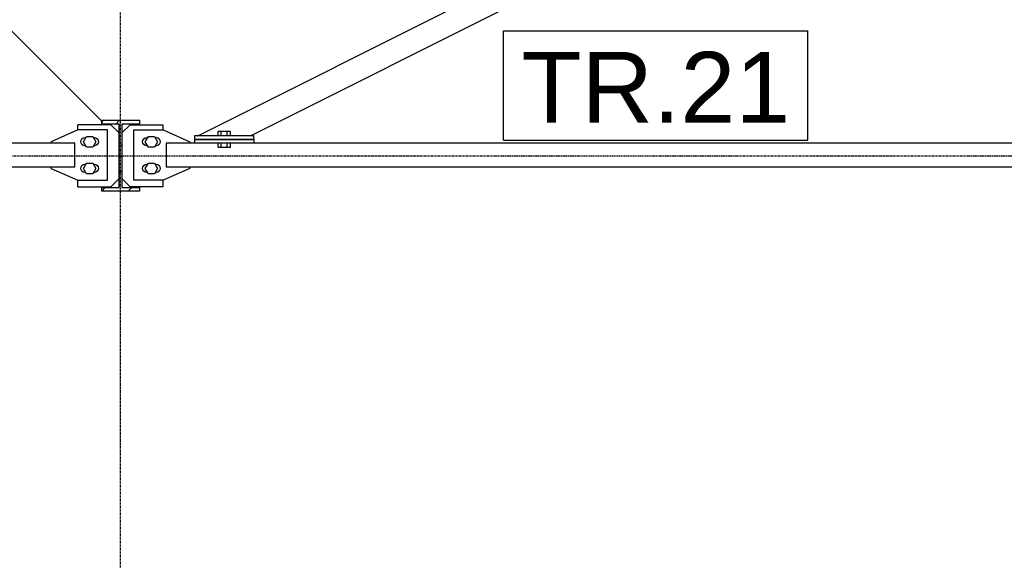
# Model space of a CAD drawing. Header units: millimetres. Extents: x -288865 to 11255, y 102926 to 380857.
# Tile 138 of 142: x -151419 to -149756, y 360578 to 361492. Entities that reach past the tile are written whole.
import ezdxf

# ---------------------------------------------------------------- set-up
doc = ezdxf.new("R2010")
doc.units = ezdxf.units.MM
doc.header["$MEASUREMENT"] = 0
doc.set_wipeout_variables(frame=1)
doc.linetypes.add('DXK_LINE_DOT3', pattern=[5.918699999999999, 2.979, -0.9799, 0.9799, -0.9799])
for name, color, linetype in [('TS_INNE_OBIEKTY', 7, 'Continuous'), ('TS_LINIE_WIDOCZNE', 7, 'Continuous'), ('TS_OPISY', 7, 'Continuous'), ('TS_OPISY_LINIE', 7, 'Continuous'), ('TS_OPISY_RAMKA', 7, 'Continuous'), ('TS_WYPELNIENIE', 7, 'Continuous')]:
    doc.layers.add(name, color=color, linetype=linetype)
doc.styles.add('ARIAL', font='arial.ttf')

# ---------------------------------------------------------------- blocks, each defined once
blk = doc.blocks.new('Part-66156026-1355 - 1303')
at = {"layer": 'TS_LINIE_WIDOCZNE', "color": 1, "linetype": 'Continuous'}
for p, q in [((45712.20000004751, 3249.663771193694), (45726.0499999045, 3263.51377105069)), ((45726.0499999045, 3263.51377105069), (45782.0499999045, 3263.51377105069)), ((45782.0499999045, 3254.763797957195), (45782.0499999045, 3263.51377105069)), ((45726.0499999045, 3158.51605986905), (45712.20000004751, 3172.366059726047)), ((45782.0499999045, 3158.51605986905), (45782.0499999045, 3169.763790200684)), ((45782.0499999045, 3158.51605986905), (45726.0499999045, 3158.51605986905))]:
    blk.add_line(p, q, dxfattribs=at)
blk = doc.blocks.new('Part-66156026-1356 - 1303')
at = {"layer": 'TS_LINIE_WIDOCZNE', "color": 1, "linetype": 'Continuous'}
for p, q in [((45693.6500000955, 3263.513771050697), (45637.6500000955, 3263.513771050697)), ((45637.6500000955, 3254.763797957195), (45637.6500000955, 3263.513771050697)), ((45707.6500000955, 3249.513771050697), (45693.6500000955, 3263.513771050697)), ((45707.6500000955, 3172.516059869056), (45707.6500000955, 3249.513771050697)), ((45637.6500000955, 3158.516059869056), (45637.6500000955, 3169.7637903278)), ((45693.6500000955, 3158.516059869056), (45707.6500000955, 3172.516059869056)), ((45637.6500000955, 3158.516059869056), (45693.6500000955, 3158.516059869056))]:
    blk.add_line(p, q, dxfattribs=at)
blk = doc.blocks.new('Bolt-66156026-1573 - 1303')
at = {"layer": 'TS_INNE_OBIEKTY', "color": 1, "linetype": 'Continuous'}
for p, q in [((45874.65775383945, 3244.563324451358), (45874.65775383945, 3252.063324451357)), ((45895.44236353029, 3252.063324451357), (45874.65775383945, 3252.063324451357)), ((45879.85390611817, 3244.563324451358), (45879.85390611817, 3252.063324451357)), ((45890.24621096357, 3244.563324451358), (45890.24621096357, 3252.063324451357)), ((45895.44236353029, 3244.563324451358), (45895.44236353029, 3252.063324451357)), ((45874.65775383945, 3225.063324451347), (45874.65775383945, 3232.563324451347)), ((45879.85390611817, 3225.063324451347), (45879.85390611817, 3232.563324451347)), ((45890.24621096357, 3225.063324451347), (45890.24621096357, 3232.563324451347)), ((45895.44236353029, 3225.063324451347), (45895.44236353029, 3232.563324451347)), ((45895.44236353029, 3225.063324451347), (45874.65775383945, 3225.063324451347))]:
    blk.add_line(p, q, dxfattribs=at)
blk = doc.blocks.new('Part-66156026-1364 - 1303')
at = {"layer": 'TS_WYPELNIENIE', "linetype": 'Continuous'}
h = blk.add_hatch(dxfattribs=at)
h.set_pattern_fill('', color=256, scale=10, style=0, pattern_type=0)
h.set_pattern_definition([(45, (45678, 3271), (-22.45064030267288, 22.45064030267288), [])])
h.paths.add_polyline_path([(45742, 3271), (45678, 3271), (45678, 3264.699999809), (45707.79999995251, 3264.699999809), (45707.79999995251, 3157.300000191), (45678, 3157.300000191), (45678, 3151), (45742, 3151), (45742, 3157.300000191), (45712.20000004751, 3157.300000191), (45712.20000004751, 3264.699999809), (45742, 3264.699999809)])
at = {"layer": 'TS_INNE_OBIEKTY', "color": 1, "linetype": 'Continuous'}
for p, q in [((45678, 3271), (45742, 3271)), ((45678, 3264.699999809), (45678, 3271)), ((45707.79999995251, 3264.699999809), (45678, 3264.699999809)), ((45707.79999995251, 3157.300000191), (45707.79999995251, 3264.699999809)), ((45742, 3264.699999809), (45712.20000004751, 3264.699999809)), ((45712.20000004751, 3264.699999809), (45712.20000004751, 3157.300000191)), ((45742, 3271), (45742, 3264.699999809)), ((45678, 3151), (45678, 3157.300000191)), ((45678, 3157.300000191), (45707.79999995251, 3157.300000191)), ((45742, 3151), (45678, 3151)), ((45712.20000004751, 3157.300000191), (45742, 3157.300000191)), ((45742, 3157.300000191), (45742, 3151))]:
    blk.add_line(p, q, dxfattribs=at)
blk = doc.blocks.new('Part-66156026-1438 - 1303')
at = {"layer": 'TS_LINIE_WIDOCZNE', "color": 1, "linetype": 'Continuous'}
for p, q in [((45732.05000019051, 3254.763797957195), (45782.05000019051, 3254.763797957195)), ((45732.05000019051, 3169.7637903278), (45732.05000019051, 3254.763797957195)), ((45782.05000019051, 3254.763797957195), (45827.05000019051, 3234.763797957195)), ((45827.05000019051, 3232.249156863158), (45827.05000019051, 3234.763797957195)), ((45827.05000019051, 3189.7637903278), (45782.05000019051, 3169.7637903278)), ((45827.05000019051, 3189.7637903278), (45827.05000019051, 3192.249156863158)), ((45782.05000019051, 3169.7637903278), (45732.05000019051, 3169.7637903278))]:
    blk.add_line(p, q, dxfattribs=at)
blk = doc.blocks.new('Part-66156026-1439 - 1303')
at = {"layer": 'TS_LINIE_WIDOCZNE', "color": 1, "linetype": 'Continuous'}
for p, q in [((45637.6500000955, 3254.763797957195), (45592.6500000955, 3234.763797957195)), ((45687.6500000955, 3254.763797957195), (45637.6500000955, 3254.763797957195)), ((45687.6500000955, 3169.7637903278), (45687.6500000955, 3254.763797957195)), ((45592.6500000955, 3232.249156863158), (45592.6500000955, 3234.763797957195)), ((45592.6500000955, 3189.7637903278), (45592.6500000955, 3192.249156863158)), ((45592.6500000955, 3189.7637903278), (45637.6500000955, 3169.7637903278)), ((45637.6500000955, 3169.7637903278), (45687.6500000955, 3169.7637903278))]:
    blk.add_line(p, q, dxfattribs=at)
blk = doc.blocks.new('Part-66156026-1455 - 1303')
at = {"layer": 'TS_LINIE_WIDOCZNE', "color": 1, "linetype": 'Continuous'}
for p, q in [((45935.05005645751, 3238.563324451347), (45835.0500564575, 3238.563324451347)), ((45835.0500564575, 3238.563324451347), (45835.0500564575, 3232.563324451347)), ((45935.05005645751, 3232.563324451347), (45835.0500564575, 3232.563324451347)), ((45935.05005645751, 3238.563324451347), (45935.05005645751, 3232.563324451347))]:
    blk.add_line(p, q, dxfattribs=at)
blk = doc.blocks.new('Part-66156026-1456 - 1303')
at = {"layer": 'TS_LINIE_WIDOCZNE', "color": 1, "linetype": 'Continuous'}
for p, q in [((45935.05005836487, 3244.563324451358), (45835.05005836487, 3244.563324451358)), ((45835.05005836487, 3244.563324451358), (45835.05005836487, 3238.563324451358)), ((45935.05005836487, 3238.563324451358), (45935.05005836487, 3244.563324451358)), ((45835.05005836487, 3238.563324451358), (45935.05005836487, 3238.563324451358))]:
    blk.add_line(p, q, dxfattribs=at)
blk = doc.blocks.new('Part-66156026-1468 - 1303')
at = {"layer": 'TS_LINIE_WIDOCZNE', "color": 1, "linetype": 'Continuous'}
for p, q in [((50038.150000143, 3232.249156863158), (45787.05000019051, 3232.249156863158)), ((45787.05000019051, 3232.249156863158), (45787.05000019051, 3192.249156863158)), ((45787.05000019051, 3192.249156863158), (50038.150000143, 3192.249156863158))]:
    blk.add_line(p, q, dxfattribs=at)
blk = doc.blocks.new('Part-66156026-1469 - 1303')
at = {"layer": 'TS_LINIE_WIDOCZNE', "color": 1, "linetype": 'Continuous'}
for p, q in [((45840.47894941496, 3244.563324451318), (47793.00737915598, 4224.719951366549)), ((45929.63762475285, 3244.563324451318), (47882.16605449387, 4224.719951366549))]:
    blk.add_line(p, q, dxfattribs=at)
blk = doc.blocks.new('Part-66156026-1481 - 1303')
at = {"layer": 'TS_LINIE_WIDOCZNE', "color": 1, "linetype": 'Continuous'}
for p, q in [((45632.650000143, 3232.249156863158), (42187.05000019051, 3232.249156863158)), ((45632.650000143, 3192.249156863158), (45632.650000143, 3232.249156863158)), ((42187.05000019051, 3192.249156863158), (45632.650000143, 3192.249156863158))]:
    blk.add_line(p, q, dxfattribs=at)
blk = doc.blocks.new('Bolt-66156026-1517 - 1303')
at = {"layer": 'TS_INNE_OBIEKTY', "color": 1, "linetype": 'Continuous'}
for p, q in [((45751.65769534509, 3234.7637903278), (45756.8538477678, 3243.7637903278)), ((45756.8538477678, 3243.7637903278), (45767.24615261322, 3243.7637903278)), ((45767.24615261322, 3243.7637903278), (45772.44230503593, 3234.7637903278)), ((45747.05000019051, 3234.7637903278), (45747.58284346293, 3237.442574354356)), ((45747.58284346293, 3232.085006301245), (45747.05000019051, 3234.7637903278)), ((45747.58284346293, 3237.442574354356), (45749.1002527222, 3239.713537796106)), ((45749.1002527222, 3229.814042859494), (45747.58284346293, 3232.085006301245)), ((45749.1002527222, 3239.713537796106), (45751.37121616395, 3241.230947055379)), ((45751.37121616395, 3228.296633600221), (45749.1002527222, 3229.814042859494)), ((45751.37121616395, 3241.230947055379), (45754.05000019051, 3241.7637903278)), ((45754.05000019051, 3227.7637903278), (45751.37121616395, 3228.296633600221)), ((45756.8538477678, 3225.7637903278), (45751.65769534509, 3234.7637903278)), ((45754.05000019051, 3241.7637903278), (45755.69914722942, 3241.7637903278)), ((45755.69914722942, 3227.7637903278), (45754.05000019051, 3227.7637903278)), ((45772.44230503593, 3234.7637903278), (45767.24615261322, 3225.7637903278)), ((45768.40085315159, 3241.7637903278), (45770.05000019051, 3241.7637903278)), ((45768.40085315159, 3227.7637903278), (45770.05000019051, 3227.7637903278)), ((45770.05000019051, 3241.7637903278), (45772.72878421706, 3241.230947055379)), ((45772.72878421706, 3228.296633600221), (45770.05000019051, 3227.7637903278)), ((45772.72878421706, 3241.230947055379), (45774.99974765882, 3239.713537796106)), ((45774.99974765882, 3229.814042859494), (45772.72878421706, 3228.296633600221)), ((45774.99974765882, 3239.713537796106), (45776.51715691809, 3237.442574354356)), ((45776.51715691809, 3232.085006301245), (45774.99974765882, 3229.814042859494)), ((45776.51715691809, 3237.442574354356), (45777.05000019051, 3234.7637903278)), ((45777.05000019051, 3234.7637903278), (45776.51715691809, 3232.085006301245)), ((45767.24615261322, 3225.7637903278), (45756.8538477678, 3225.7637903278)), ((45747.58284346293, 3192.442574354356), (45749.1002527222, 3194.713537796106)), ((45749.1002527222, 3194.713537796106), (45751.37121616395, 3196.230947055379)), ((45751.37121616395, 3196.230947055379), (45754.05000019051, 3196.7637903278)), ((45751.65769534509, 3189.7637903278), (45756.8538477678, 3198.763790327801)), ((45754.05000019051, 3196.7637903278), (45755.69914722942, 3196.7637903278)), ((45756.8538477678, 3198.763790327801), (45767.24615261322, 3198.763790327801)), ((45767.24615261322, 3198.763790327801), (45772.44230503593, 3189.7637903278)), ((45768.40085315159, 3196.7637903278), (45770.05000019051, 3196.7637903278)), ((45770.05000019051, 3196.7637903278), (45772.72878421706, 3196.230947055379)), ((45772.72878421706, 3196.230947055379), (45774.99974765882, 3194.713537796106)), ((45774.99974765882, 3194.713537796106), (45776.51715691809, 3192.442574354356)), ((45747.05000019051, 3189.7637903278), (45747.58284346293, 3192.442574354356)), ((45747.58284346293, 3187.085006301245), (45747.05000019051, 3189.7637903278)), ((45749.1002527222, 3184.814042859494), (45747.58284346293, 3187.085006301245)), ((45751.37121616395, 3183.296633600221), (45749.1002527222, 3184.814042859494)), ((45754.05000019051, 3182.7637903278), (45751.37121616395, 3183.296633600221)), ((45756.8538477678, 3180.7637903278), (45751.65769534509, 3189.7637903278)), ((45755.69914722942, 3182.7637903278), (45754.05000019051, 3182.7637903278)), ((45767.24615261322, 3180.7637903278), (45756.8538477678, 3180.7637903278)), ((45772.44230503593, 3189.7637903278), (45767.24615261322, 3180.7637903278)), ((45768.40085315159, 3182.7637903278), (45770.05000019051, 3182.7637903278)), ((45772.72878421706, 3183.296633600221), (45770.05000019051, 3182.7637903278)), ((45774.99974765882, 3184.814042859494), (45772.72878421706, 3183.296633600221)), ((45776.51715691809, 3187.085006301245), (45774.99974765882, 3184.814042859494)), ((45776.51715691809, 3192.442574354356), (45777.05000019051, 3189.7637903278)), ((45777.05000019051, 3189.7637903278), (45776.51715691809, 3187.085006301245))]:
    blk.add_line(p, q, dxfattribs=at)
blk = doc.blocks.new('Bolt-66156026-1518 - 1303')
at = {"layer": 'TS_INNE_OBIEKTY', "color": 1, "linetype": 'Continuous'}
for p, q in [((45647.25769525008, 3234.7637903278), (45652.45384767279, 3243.7637903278)), ((45652.45384767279, 3243.7637903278), (45662.84615251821, 3243.7637903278)), ((45662.84615251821, 3243.7637903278), (45668.04230494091, 3234.7637903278)), ((45642.6500000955, 3234.7637903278), (45643.18284336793, 3237.442574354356)), ((45643.18284336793, 3232.085006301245), (45642.6500000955, 3234.7637903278)), ((45643.18284336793, 3237.442574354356), (45644.70025262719, 3239.713537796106)), ((45644.70025262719, 3229.814042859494), (45643.18284336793, 3232.085006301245)), ((45644.70025262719, 3239.713537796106), (45646.97121606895, 3241.230947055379)), ((45646.97121606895, 3228.296633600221), (45644.70025262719, 3229.814042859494)), ((45646.97121606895, 3241.230947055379), (45649.6500000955, 3241.7637903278)), ((45649.6500000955, 3227.7637903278), (45646.97121606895, 3228.296633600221)), ((45652.45384767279, 3225.7637903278), (45647.25769525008, 3234.7637903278)), ((45649.6500000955, 3241.7637903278), (45651.29914713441, 3241.7637903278)), ((45651.29914713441, 3227.7637903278), (45649.6500000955, 3227.7637903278)), ((45668.04230494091, 3234.7637903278), (45662.84615251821, 3225.7637903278)), ((45664.00085305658, 3241.7637903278), (45665.6500000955, 3241.7637903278)), ((45664.00085305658, 3227.7637903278), (45665.6500000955, 3227.7637903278)), ((45665.6500000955, 3241.7637903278), (45668.32878412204, 3241.230947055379)), ((45668.32878412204, 3228.296633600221), (45665.6500000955, 3227.7637903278)), ((45668.32878412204, 3241.230947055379), (45670.59974756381, 3239.713537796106)), ((45670.59974756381, 3229.814042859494), (45668.32878412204, 3228.296633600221)), ((45670.59974756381, 3239.713537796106), (45672.11715682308, 3237.442574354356)), ((45672.11715682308, 3232.085006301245), (45670.59974756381, 3229.814042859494)), ((45672.11715682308, 3237.442574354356), (45672.6500000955, 3234.7637903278)), ((45672.6500000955, 3234.7637903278), (45672.11715682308, 3232.085006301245)), ((45662.84615251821, 3225.7637903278), (45652.45384767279, 3225.7637903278)), ((45643.18284336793, 3192.442574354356), (45644.70025262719, 3194.713537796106)), ((45644.70025262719, 3194.713537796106), (45646.97121606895, 3196.230947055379)), ((45646.97121606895, 3196.230947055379), (45649.6500000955, 3196.7637903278)), ((45647.25769525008, 3189.7637903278), (45652.45384767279, 3198.763790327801)), ((45649.6500000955, 3196.7637903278), (45651.29914713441, 3196.7637903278)), ((45652.45384767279, 3198.763790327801), (45662.84615251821, 3198.763790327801)), ((45662.84615251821, 3198.763790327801), (45668.04230494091, 3189.7637903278)), ((45664.00085305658, 3196.7637903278), (45665.6500000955, 3196.7637903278)), ((45665.6500000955, 3196.7637903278), (45668.32878412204, 3196.230947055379)), ((45668.32878412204, 3196.230947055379), (45670.59974756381, 3194.713537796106)), ((45670.59974756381, 3194.713537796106), (45672.11715682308, 3192.442574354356)), ((45642.6500000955, 3189.7637903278), (45643.18284336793, 3192.442574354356)), ((45643.18284336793, 3187.085006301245), (45642.6500000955, 3189.7637903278)), ((45644.70025262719, 3184.814042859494), (45643.18284336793, 3187.085006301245)), ((45646.97121606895, 3183.296633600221), (45644.70025262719, 3184.814042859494)), ((45649.6500000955, 3182.7637903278), (45646.97121606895, 3183.296633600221)), ((45652.45384767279, 3180.7637903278), (45647.25769525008, 3189.7637903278)), ((45651.29914713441, 3182.7637903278), (45649.6500000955, 3182.7637903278)), ((45662.84615251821, 3180.7637903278), (45652.45384767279, 3180.7637903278)), ((45668.04230494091, 3189.7637903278), (45662.84615251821, 3180.7637903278)), ((45664.00085305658, 3182.7637903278), (45665.6500000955, 3182.7637903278)), ((45668.32878412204, 3183.296633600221), (45665.6500000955, 3182.7637903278)), ((45670.59974756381, 3184.814042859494), (45668.32878412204, 3183.296633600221)), ((45672.11715682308, 3187.085006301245), (45670.59974756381, 3184.814042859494)), ((45672.11715682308, 3192.442574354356), (45672.6500000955, 3189.7637903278)), ((45672.6500000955, 3189.7637903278), (45672.11715682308, 3187.085006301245))]:
    blk.add_line(p, q, dxfattribs=at)
blk = doc.blocks.new('GridLine-66156026-1651 - 1303')
at = {"layer": 'TS_INNE_OBIEKTY', "color": 4, "linetype": 'DXK_LINE_DOT3'}
blk.add_line((45710, -610), (45710, 5914.298975), dxfattribs=at)
blk = doc.blocks.new('GridLine-66156026-1656 - 1303')
at = {"layer": 'TS_INNE_OBIEKTY', "color": 4, "linetype": 'DXK_LINE_DOT3'}
blk.add_line((33195.7, 3211), (51746.5, 3211), dxfattribs=at)
blk = doc.blocks.new('Mark-66156026-2289 - 1303')
at = {"layer": 'TS_OPISY_LINIE', "linetype": 'Continuous'}
blk.add_line((45680.02817094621, 3267.6049999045), (45503.25317094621, 3444.3799999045), dxfattribs=at)
at = {"layer": 'TS_OPISY_RAMKA', "linetype": 'Continuous'}
for p, q in [((44339.83520219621, 3604.3799999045), (45503.25317094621, 3604.3799999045)), ((44339.83520219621, 3444.3799999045), (44339.83520219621, 3604.3799999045)), ((45503.25317094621, 3444.3799999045), (45503.25317094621, 3604.3799999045)), ((44339.83520219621, 3444.3799999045), (45503.25317094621, 3444.3799999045))]:
    blk.add_line(p, q, dxfattribs=at)
blk.add_wipeout([(45473.25317094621, 3474.379999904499), (45473.25317094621, 3574.3799999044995), (44369.83520219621, 3574.3799999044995), (44369.83520219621, 3474.379999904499)]).dxf.layer = 'TS_OPISY_LINIE'
blk.add_wipeout([(45473.25317094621, 3474.379999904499), (45473.25317094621, 3574.3799999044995), (44369.83520219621, 3574.3799999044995), (44369.83520219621, 3474.379999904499)]).dxf.layer = 'TS_OPISY_LINIE'
at = {"layer": 'TS_OPISY', "style": 'ARIAL'}
blk.add_text('KRATOWNICA K1', height=95.5078125, dxfattribs=at).set_placement((44369.83520219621, 3474.379999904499))
blk = doc.blocks.new('Mark-66156026-1908 - 1303')
at = {"layer": 'TS_OPISY_RAMKA', "linetype": 'Continuous'}
for p, q in [((46357.05000019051, 3422.249156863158), (46870.78535175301, 3422.249156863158)), ((46357.05000019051, 3237.249156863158), (46357.05000019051, 3422.249156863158)), ((46870.78535175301, 3237.249156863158), (46870.78535175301, 3422.249156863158)), ((46357.05000019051, 3237.249156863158), (46870.78535175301, 3237.249156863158))]:
    blk.add_line(p, q, dxfattribs=at)
blk.add_wipeout([(46840.785351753, 3267.249156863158), (46840.785351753, 3392.2491568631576), (46387.0500001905, 3392.2491568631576), (46387.0500001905, 3267.249156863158)]).dxf.layer = 'TS_OPISY_LINIE'
blk.add_wipeout([(46840.785351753, 3267.249156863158), (46840.785351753, 3392.2491568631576), (46387.0500001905, 3392.2491568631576), (46387.0500001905, 3267.249156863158)]).dxf.layer = 'TS_OPISY_LINIE'
at = {"layer": 'TS_OPISY', "style": 'ARIAL'}
blk.add_text('TR.21', height=119.384765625, dxfattribs=at).set_placement((46387.05000019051, 3267.249156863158))

msp = doc.modelspace()

# ---------------------------------------------------------------- block references
for name in ['GridLine-66156026-1651 - 1303', 'Part-66156026-1469 - 1303', 'GridLine-66156026-1656 - 1303', 'Part-66156026-1356 - 1303', 'Part-66156026-1364 - 1303', 'Part-66156026-1355 - 1303', 'Part-66156026-1439 - 1303', 'Part-66156026-1438 - 1303', 'Part-66156026-1456 - 1303', 'Bolt-66156026-1573 - 1303', 'Part-66156026-1481 - 1303', 'Bolt-66156026-1518 - 1303', 'Bolt-66156026-1517 - 1303', 'Part-66156026-1468 - 1303', 'Part-66156026-1455 - 1303']:
    msp.add_blockref(name, (-196958.5679124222, 358051.3271437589))

# ---------------------------------------------------------------- next in the draw order: block references
for name in ['Mark-66156026-2289 - 1303', 'Mark-66156026-1908 - 1303']:
    msp.add_blockref(name, (-196958.5679124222, 358051.3271437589))

doc.saveas('drawing.dxf')
